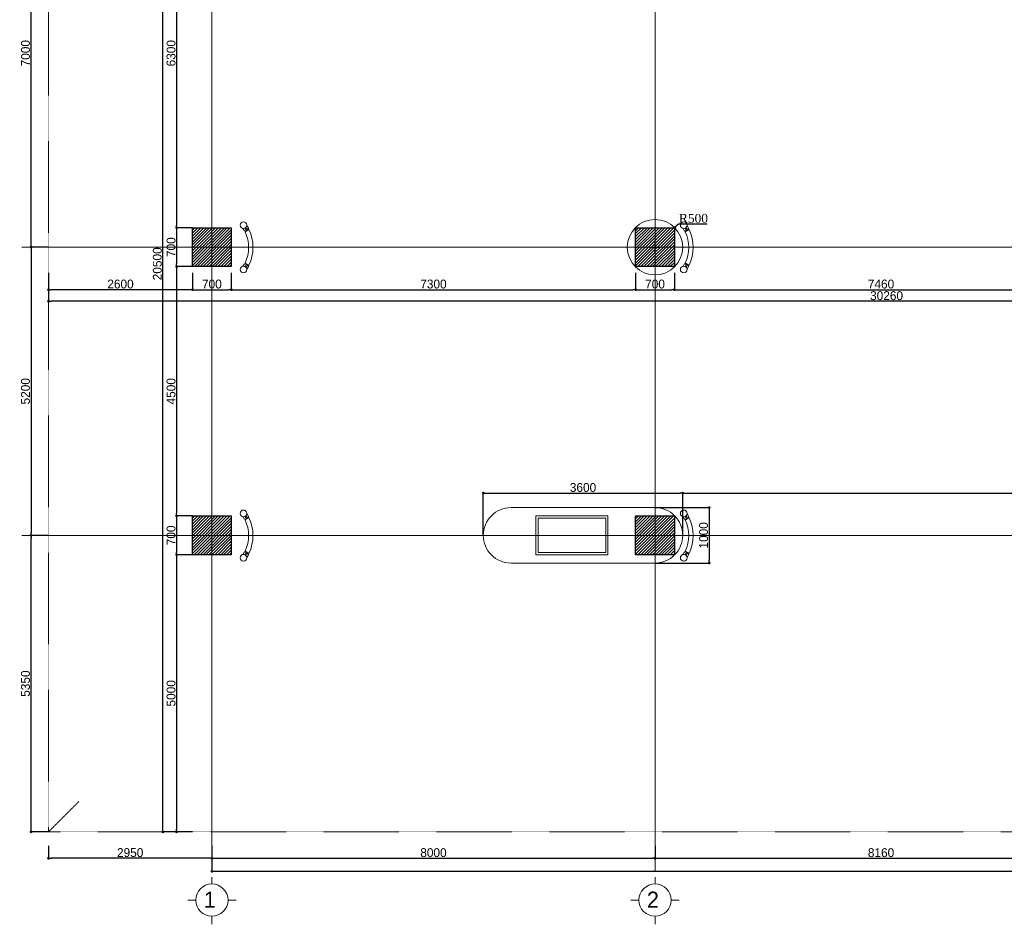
# Model space of a CAD drawing. Header units: feet. Extents: x 1537802 to 2072561, y 4461723 to 4732600.
# Tile 42 of 113: x 1836307 to 1854083, y 4618962 to 4635284. Entities that reach past the tile are written whole.
import ezdxf

# ---------------------------------------------------------------- set-up
doc = ezdxf.new("R2010")
doc.units = ezdxf.units.FT
doc.header["$MEASUREMENT"] = 0
doc.header["$PDMODE"] = 98
doc.header["$PDSIZE"] = 0.3
doc.linetypes.add('CENTER2', pattern=[1.125, 0.75, -0.125, 0.125, -0.125])
doc.linetypes.add('HIDDEN-2-1', pattern=[3, 2, -1])
doc.layers.add('CARCEREBI', color=7, linetype='Continuous')
doc.layers.add('ZOMEBI', color=20, linetype='Continuous')
doc.layers.add('vid vne razreza', color=7, linetype='Continuous', lineweight=9)
doc.dimstyles.new('ZO M100 Ark', dxfattribs={"dimscale": 8, "dimtxt": 8, "dimasz": 3, "dimexe": 0.5, "dimexo": 0, "dimgap": 2, "dimtad": 1, "dimtoh": 1, "dimdec": 0, "dimlfac": 10, "dimzin": 9, "dimtxsty": 'Standard', "dimblk": 'OBLIQUE', "dimcen": 2.5085, "dimdle": 0.5, "dimclrd": 20, "dimclre": 20, "dimclrt": 20, "dimadec": 0, "dimazin": 0, "dimtfac": 1, "dimtdec": 0, "dimtofl": 0, "dimtmove": 0, "dimatfit": 3, "dimfxl": 1, "dimarcsym": 0})

# ---------------------------------------------------------------- blocks, each defined once
blk = doc.blocks.new('_Dot')
at = {"color": 0, "linetype": 'ByBlock', "lineweight": -2}
blk.add_line((-0.5, 0), (-1, 0), dxfattribs=at)
at = {"color": 0, "linetype": 'ByBlock', "lineweight": 40, "const_width": 0.5}
blk.add_lwpolyline([(-0.25, 0, 1), (0.25, 0, 1)], format="xyb", close=True, dxfattribs=at)
blk = doc.blocks.new('*D5794')
at = {"layer": 'Defpoints', "color": 0, "lineweight": 30, "transparency": 16777216}
for p in [(1839427, 4637830), (1839141, 4631530), (1839427, 4631530)]:
    blk.add_point(p, dxfattribs=at)
at = {"layer": 'ZOMEBI', "color": 5, "lineweight": -2, "transparency": 16777216}
for p, q in [((1839427, 4637830), (1839121, 4637830)), ((1839141, 4637782), (1839141, 4631578)), ((1839427, 4631530), (1839121, 4631530))]:
    blk.add_line(p, q, dxfattribs=at)
at = {"layer": 'ZOMEBI', "color": 5, "lineweight": -2, "transparency": 16777216, "xscale": 48, "yscale": 48, "zscale": 48}
for p, rotation in [((1839141, 4637830), 90), ((1839141, 4631530), 270)]:
    blk.add_blockref('_Dot', p, dxfattribs=dict(at, rotation=rotation))
at = {"layer": 'ZOMEBI', "color": 5, "lineweight": 5, "transparency": 16777216, "insert": (1839040, 4634680), "char_height": 160, "attachment_point": 5, "rotation": 90}
blk.add_mtext('6300', dxfattribs=at)
blk = doc.blocks.new('*D5795')
at = {"layer": 'Defpoints', "color": 0, "lineweight": 30, "transparency": 16777216}
for p in [(1839427, 4630830), (1839141, 4626330), (1839427, 4626330)]:
    blk.add_point(p, dxfattribs=at)
at = {"layer": 'ZOMEBI', "color": 5, "lineweight": -2, "transparency": 16777216}
for p, q in [((1839427, 4630830), (1839121, 4630830)), ((1839141, 4630782), (1839141, 4626378)), ((1839427, 4626330), (1839121, 4626330))]:
    blk.add_line(p, q, dxfattribs=at)
at = {"layer": 'ZOMEBI', "color": 5, "lineweight": -2, "transparency": 16777216, "xscale": 48, "yscale": 48, "zscale": 48}
for p, rotation in [((1839141, 4630830), 90), ((1839141, 4626330), 270)]:
    blk.add_blockref('_Dot', p, dxfattribs=dict(at, rotation=rotation))
at = {"layer": 'ZOMEBI', "color": 5, "lineweight": 5, "transparency": 16777216, "insert": (1839040, 4628580), "char_height": 160, "attachment_point": 5, "rotation": 90}
blk.add_mtext('4500', dxfattribs=at)
blk = doc.blocks.new('*D5796')
at = {"layer": 'Defpoints', "color": 0, "lineweight": 30, "transparency": 16777216}
for p in [(1839427, 4626330), (1839141, 4625630), (1839427, 4625630)]:
    blk.add_point(p, dxfattribs=at)
at = {"layer": 'ZOMEBI', "color": 5, "lineweight": -2, "transparency": 16777216}
for p, q in [((1839427, 4626330), (1839121, 4626330)), ((1839141, 4626282), (1839141, 4625678)), ((1839427, 4625630), (1839121, 4625630))]:
    blk.add_line(p, q, dxfattribs=at)
at = {"layer": 'ZOMEBI', "color": 5, "lineweight": -2, "transparency": 16777216, "xscale": 48, "yscale": 48, "zscale": 48}
for p, rotation in [((1839141, 4626330), 90), ((1839141, 4625630), 270)]:
    blk.add_blockref('_Dot', p, dxfattribs=dict(at, rotation=rotation))
at = {"layer": 'ZOMEBI', "color": 5, "lineweight": 5, "transparency": 16777216, "insert": (1839040, 4625980), "char_height": 160, "attachment_point": 5, "rotation": 90}
blk.add_mtext('700', dxfattribs=at)
blk = doc.blocks.new('*D5797')
at = {"layer": 'Defpoints', "color": 0, "lineweight": 30, "transparency": 16777216}
for p in [(1839427, 4625630), (1839141, 4620630), (1839427, 4620630)]:
    blk.add_point(p, dxfattribs=at)
at = {"layer": 'ZOMEBI', "color": 5, "lineweight": -2, "transparency": 16777216}
for p, q in [((1839427, 4625630), (1839121, 4625630)), ((1839141, 4625582), (1839141, 4620678)), ((1839427, 4620630), (1839121, 4620630))]:
    blk.add_line(p, q, dxfattribs=at)
at = {"layer": 'ZOMEBI', "color": 5, "lineweight": -2, "transparency": 16777216, "xscale": 48, "yscale": 48, "zscale": 48}
for p, rotation in [((1839141, 4625630), 90), ((1839141, 4620630), 270)]:
    blk.add_blockref('_Dot', p, dxfattribs=dict(at, rotation=rotation))
at = {"layer": 'ZOMEBI', "color": 5, "lineweight": 5, "transparency": 16777216, "insert": (1839040, 4623130), "char_height": 160, "attachment_point": 5, "rotation": 90}
blk.add_mtext('5000', dxfattribs=at)
blk = doc.blocks.new('*D5799')
at = {"layer": 'Defpoints', "color": 0, "lineweight": 30, "transparency": 16777216}
for p in [(1838893, 4641130), (1839274, 4641130), (1839274, 4620630)]:
    blk.add_point(p, dxfattribs=at)
at = {"layer": 'ZOMEBI', "color": 5, "lineweight": -2, "transparency": 16777216}
for p, q in [((1839274, 4641130), (1838873, 4641130)), ((1838893, 4620678), (1838893, 4641082)), ((1839274, 4620630), (1838873, 4620630))]:
    blk.add_line(p, q, dxfattribs=at)
at = {"layer": 'ZOMEBI', "color": 5, "lineweight": -2, "transparency": 16777216, "xscale": 48, "yscale": 48, "zscale": 48}
for p, rotation in [((1838893, 4641130), 90), ((1838893, 4620630), 270)]:
    blk.add_blockref('_Dot', p, dxfattribs=dict(at, rotation=rotation))
at = {"layer": 'ZOMEBI', "color": 5, "lineweight": 5, "transparency": 16777216, "insert": (1838792, 4630880), "char_height": 160, "attachment_point": 5, "rotation": 90}
blk.add_mtext('20500', dxfattribs=at)
blk = doc.blocks.new('*D5800')
at = {"layer": 'Defpoints', "color": 0, "lineweight": 30, "transparency": 16777216}
for p in [(1848133, 4631531), (1847777, 4631180)]:
    blk.add_point(p, dxfattribs=at)
at = {"layer": 'ZOMEBI', "color": 5, "lineweight": -2, "transparency": 16777216}
for p, q in [((1848202, 4631598), (1848167, 4631564)), ((1848721, 4631598), (1848202, 4631598)), ((1847777, 4631079), (1847777, 4631280)), ((1847677, 4631180), (1847877, 4631180))]:
    blk.add_line(p, q, dxfattribs=at)
at = {"layer": 'ZOMEBI', "color": 5, "lineweight": -2, "transparency": 16777216, "xscale": 48, "yscale": 48, "zscale": 48, "rotation": 224.5671831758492}
blk.add_blockref('_Dot', (1848133, 4631531), dxfattribs=at)
at = {"layer": 'ZOMEBI', "color": 5, "lineweight": 5, "transparency": 16777216, "insert": (1848471, 4631699), "char_height": 160, "attachment_point": 5}
blk.add_mtext('{\\fTimes New Roman|b0|i0|c0|p18;R500}', dxfattribs=at)
blk = doc.blocks.new('*D5801')
at = {"layer": 'Defpoints', "color": 0, "lineweight": 30, "transparency": 16777216}
for p in [(1839427, 4631530), (1839141, 4630830), (1839427, 4630830)]:
    blk.add_point(p, dxfattribs=at)
at = {"layer": 'ZOMEBI', "color": 5, "lineweight": -2, "transparency": 16777216}
for p, q in [((1839427, 4631530), (1839121, 4631530)), ((1839141, 4631482), (1839141, 4630878)), ((1839427, 4630830), (1839121, 4630830))]:
    blk.add_line(p, q, dxfattribs=at)
at = {"layer": 'ZOMEBI', "color": 5, "lineweight": -2, "transparency": 16777216, "xscale": 48, "yscale": 48, "zscale": 48}
for p, rotation in [((1839141, 4631530), 90), ((1839141, 4630830), 270)]:
    blk.add_blockref('_Dot', p, dxfattribs=dict(at, rotation=rotation))
at = {"layer": 'ZOMEBI', "color": 5, "lineweight": 5, "transparency": 16777216, "insert": (1839040, 4631180), "char_height": 160, "attachment_point": 5, "rotation": 90}
blk.add_mtext('700', dxfattribs=at)
blk = doc.blocks.new('*D5811')
at = {"layer": 'Defpoints', "color": 0, "lineweight": 30, "transparency": 16777216}
for p in [(1839427, 4630718), (1840127, 4630718), (1840127, 4630413)]:
    blk.add_point(p, dxfattribs=at)
at = {"layer": 'ZOMEBI', "color": 5, "lineweight": -2, "transparency": 16777216}
for p, q in [((1839427, 4630718), (1839427, 4630393)), ((1840127, 4630718), (1840127, 4630393)), ((1839475, 4630413), (1840079, 4630413))]:
    blk.add_line(p, q, dxfattribs=at)
at = {"layer": 'ZOMEBI', "color": 5, "lineweight": -2, "transparency": 16777216, "xscale": 48, "yscale": 48, "zscale": 48, "rotation": 180}
blk.add_blockref('_Dot', (1839427, 4630413), dxfattribs=at)
at = {"layer": 'ZOMEBI', "color": 5, "lineweight": -2, "transparency": 16777216, "xscale": 48, "yscale": 48, "zscale": 48}
blk.add_blockref('_Dot', (1840127, 4630413), dxfattribs=at)
at = {"layer": 'ZOMEBI', "color": 5, "lineweight": 5, "transparency": 16777216, "insert": (1839777, 4630514), "char_height": 160, "attachment_point": 5}
blk.add_mtext('700', dxfattribs=at)
blk = doc.blocks.new('*D5812')
at = {"layer": 'Defpoints', "color": 0, "lineweight": 30, "transparency": 16777216}
for p in [(1840127, 4630718), (1847427, 4630718), (1847427, 4630413)]:
    blk.add_point(p, dxfattribs=at)
at = {"layer": 'ZOMEBI', "color": 5, "lineweight": -2, "transparency": 16777216}
for p, q in [((1840127, 4630718), (1840127, 4630393)), ((1847427, 4630718), (1847427, 4630393)), ((1840175, 4630413), (1847379, 4630413))]:
    blk.add_line(p, q, dxfattribs=at)
at = {"layer": 'ZOMEBI', "color": 5, "lineweight": -2, "transparency": 16777216, "xscale": 48, "yscale": 48, "zscale": 48, "rotation": 180}
blk.add_blockref('_Dot', (1840127, 4630413), dxfattribs=at)
at = {"layer": 'ZOMEBI', "color": 5, "lineweight": -2, "transparency": 16777216, "xscale": 48, "yscale": 48, "zscale": 48}
blk.add_blockref('_Dot', (1847427, 4630413), dxfattribs=at)
at = {"layer": 'ZOMEBI', "color": 5, "lineweight": 5, "transparency": 16777216, "insert": (1843777, 4630514), "char_height": 160, "attachment_point": 5}
blk.add_mtext('7300', dxfattribs=at)
blk = doc.blocks.new('*D5813')
at = {"layer": 'Defpoints', "color": 0, "lineweight": 30, "transparency": 16777216}
for p in [(1847427, 4630718), (1848127, 4630718), (1848127, 4630413)]:
    blk.add_point(p, dxfattribs=at)
at = {"layer": 'ZOMEBI', "color": 5, "lineweight": -2, "transparency": 16777216}
for p, q in [((1847427, 4630718), (1847427, 4630393)), ((1848127, 4630718), (1848127, 4630393)), ((1847475, 4630413), (1848079, 4630413))]:
    blk.add_line(p, q, dxfattribs=at)
at = {"layer": 'ZOMEBI', "color": 5, "lineweight": -2, "transparency": 16777216, "xscale": 48, "yscale": 48, "zscale": 48, "rotation": 180}
blk.add_blockref('_Dot', (1847427, 4630413), dxfattribs=at)
at = {"layer": 'ZOMEBI', "color": 5, "lineweight": -2, "transparency": 16777216, "xscale": 48, "yscale": 48, "zscale": 48}
blk.add_blockref('_Dot', (1848127, 4630413), dxfattribs=at)
at = {"layer": 'ZOMEBI', "color": 5, "lineweight": 5, "transparency": 16777216, "insert": (1847777, 4630514), "char_height": 160, "attachment_point": 5}
blk.add_mtext('700', dxfattribs=at)
blk = doc.blocks.new('*D5814')
at = {"layer": 'Defpoints', "color": 0, "lineweight": 30, "transparency": 16777216}
for p in [(1848127, 4630718), (1855587, 4630718), (1855587, 4630413)]:
    blk.add_point(p, dxfattribs=at)
at = {"layer": 'ZOMEBI', "color": 5, "lineweight": -2, "transparency": 16777216}
for p, q in [((1848127, 4630718), (1848127, 4630393)), ((1855587, 4630718), (1855587, 4630393)), ((1848175, 4630413), (1855539, 4630413))]:
    blk.add_line(p, q, dxfattribs=at)
at = {"layer": 'ZOMEBI', "color": 5, "lineweight": -2, "transparency": 16777216, "xscale": 48, "yscale": 48, "zscale": 48, "rotation": 180}
blk.add_blockref('_Dot', (1848127, 4630413), dxfattribs=at)
at = {"layer": 'ZOMEBI', "color": 5, "lineweight": -2, "transparency": 16777216, "xscale": 48, "yscale": 48, "zscale": 48}
blk.add_blockref('_Dot', (1855587, 4630413), dxfattribs=at)
at = {"layer": 'ZOMEBI', "color": 5, "lineweight": 5, "transparency": 16777216, "insert": (1851857, 4630514), "char_height": 160, "attachment_point": 5}
blk.add_mtext('7460', dxfattribs=at)
blk = doc.blocks.new('*D5819')
at = {"layer": 'Defpoints', "color": 0, "lineweight": 30, "transparency": 16777216}
for p in [(1836827, 4630718), (1839427, 4630718), (1836827, 4630413)]:
    blk.add_point(p, dxfattribs=at)
at = {"layer": 'ZOMEBI', "color": 5, "lineweight": -2, "transparency": 16777216}
for p, q in [((1836827, 4630718), (1836827, 4630393)), ((1839427, 4630718), (1839427, 4630393)), ((1839379, 4630413), (1836875, 4630413))]:
    blk.add_line(p, q, dxfattribs=at)
at = {"layer": 'ZOMEBI', "color": 5, "lineweight": -2, "transparency": 16777216, "xscale": 48, "yscale": 48, "zscale": 48, "rotation": 180}
blk.add_blockref('_Dot', (1836827, 4630413), dxfattribs=at)
at = {"layer": 'ZOMEBI', "color": 5, "lineweight": -2, "transparency": 16777216, "xscale": 48, "yscale": 48, "zscale": 48}
blk.add_blockref('_Dot', (1839427, 4630413), dxfattribs=at)
at = {"layer": 'ZOMEBI', "color": 5, "lineweight": 5, "transparency": 16777216, "insert": (1838127, 4630514), "char_height": 160, "attachment_point": 5}
blk.add_mtext('2600', dxfattribs=at)
blk = doc.blocks.new('*D5820')
at = {"layer": 'Defpoints', "color": 0, "lineweight": 30, "transparency": 16777216}
for p in [(1836827, 4630508), (1867087, 4630552), (1836827, 4630203)]:
    blk.add_point(p, dxfattribs=at)
at = {"layer": 'ZOMEBI', "color": 5, "lineweight": -2, "transparency": 16777216}
for p, q in [((1836827, 4630508), (1836827, 4630183)), ((1867087, 4630552), (1867087, 4630183)), ((1867039, 4630203), (1836875, 4630203))]:
    blk.add_line(p, q, dxfattribs=at)
at = {"layer": 'ZOMEBI', "color": 5, "lineweight": -2, "transparency": 16777216, "xscale": 48, "yscale": 48, "zscale": 48, "rotation": 180}
blk.add_blockref('_Dot', (1836827, 4630203), dxfattribs=at)
at = {"layer": 'ZOMEBI', "color": 5, "lineweight": -2, "transparency": 16777216, "xscale": 48, "yscale": 48, "zscale": 48}
blk.add_blockref('_Dot', (1867087, 4630203), dxfattribs=at)
at = {"layer": 'ZOMEBI', "color": 5, "lineweight": 5, "transparency": 16777216, "insert": (1851957, 4630304), "char_height": 160, "attachment_point": 5}
blk.add_mtext('30260', dxfattribs=at)
blk = doc.blocks.new('*D5821')
at = {"layer": 'Defpoints', "color": 0, "lineweight": 30, "transparency": 16777216}
for p in [(1848277, 4626742), (1844677, 4625980), (1848277, 4625980)]:
    blk.add_point(p, dxfattribs=at)
at = {"layer": 'ZOMEBI', "color": 5, "lineweight": -2, "transparency": 16777216}
for p, q in [((1844677, 4625980), (1844677, 4626762)), ((1844725, 4626742), (1848229, 4626742)), ((1848277, 4625980), (1848277, 4626762))]:
    blk.add_line(p, q, dxfattribs=at)
at = {"layer": 'ZOMEBI', "color": 5, "lineweight": -2, "transparency": 16777216, "xscale": 48, "yscale": 48, "zscale": 48, "rotation": 180}
blk.add_blockref('_Dot', (1844677, 4626742), dxfattribs=at)
at = {"layer": 'ZOMEBI', "color": 5, "lineweight": -2, "transparency": 16777216, "xscale": 48, "yscale": 48, "zscale": 48}
blk.add_blockref('_Dot', (1848277, 4626742), dxfattribs=at)
at = {"layer": 'ZOMEBI', "color": 5, "lineweight": 5, "transparency": 16777216, "insert": (1846477, 4626843), "char_height": 160, "attachment_point": 5}
blk.add_mtext('3600', dxfattribs=at)
blk = doc.blocks.new('*D5822')
at = {"layer": 'Defpoints', "color": 0, "lineweight": 30, "transparency": 16777216}
for p in [(1860837, 4626742), (1848277, 4625980), (1860837, 4625980)]:
    blk.add_point(p, dxfattribs=at)
at = {"layer": 'ZOMEBI', "color": 5, "lineweight": -2, "transparency": 16777216}
for p, q in [((1848277, 4625980), (1848277, 4626762)), ((1848325, 4626742), (1860789, 4626742)), ((1860837, 4625980), (1860837, 4626762))]:
    blk.add_line(p, q, dxfattribs=at)
at = {"layer": 'ZOMEBI', "color": 5, "lineweight": -2, "transparency": 16777216, "xscale": 48, "yscale": 48, "zscale": 48, "rotation": 180}
blk.add_blockref('_Dot', (1848277, 4626742), dxfattribs=at)
at = {"layer": 'ZOMEBI', "color": 5, "lineweight": -2, "transparency": 16777216, "xscale": 48, "yscale": 48, "zscale": 48}
blk.add_blockref('_Dot', (1860837, 4626742), dxfattribs=at)
at = {"layer": 'ZOMEBI', "color": 5, "lineweight": 5, "transparency": 16777216, "insert": (1854557, 4626843), "char_height": 160, "attachment_point": 5}
blk.add_mtext('12560', dxfattribs=at)
blk = doc.blocks.new('*D5825')
at = {"layer": 'Defpoints', "color": 0, "lineweight": 30, "transparency": 16777216}
for p in [(1847777, 4626480), (1847777, 4625480), (1848755, 4625480)]:
    blk.add_point(p, dxfattribs=at)
at = {"layer": 'ZOMEBI', "color": 5, "lineweight": -2, "transparency": 16777216}
for p, q in [((1847777, 4626480), (1848775, 4626480)), ((1848755, 4626432), (1848755, 4625528)), ((1847777, 4625480), (1848775, 4625480))]:
    blk.add_line(p, q, dxfattribs=at)
at = {"layer": 'ZOMEBI', "color": 5, "lineweight": -2, "transparency": 16777216, "xscale": 48, "yscale": 48, "zscale": 48}
for p, rotation in [((1848755, 4626480), 90), ((1848755, 4625480), 270)]:
    blk.add_blockref('_Dot', p, dxfattribs=dict(at, rotation=rotation))
at = {"layer": 'ZOMEBI', "color": 5, "lineweight": 5, "transparency": 16777216, "insert": (1848654, 4625980), "char_height": 160, "attachment_point": 5, "rotation": 90}
blk.add_mtext('1000', dxfattribs=at)
blk = doc.blocks.new('*D5829')
at = {"layer": 'Defpoints', "color": 0, "lineweight": 30, "transparency": 16777216}
for p in [(1839777, 4620378), (1847777, 4620378), (1847777, 4620153)]:
    blk.add_point(p, dxfattribs=at)
at = {"layer": 'ZOMEBI', "color": 5, "lineweight": -2, "transparency": 16777216}
for p, q in [((1839777, 4620378), (1839777, 4620133)), ((1847777, 4620378), (1847777, 4620133)), ((1839825, 4620153), (1847729, 4620153))]:
    blk.add_line(p, q, dxfattribs=at)
at = {"layer": 'ZOMEBI', "color": 5, "lineweight": -2, "transparency": 16777216, "xscale": 48, "yscale": 48, "zscale": 48, "rotation": 180}
blk.add_blockref('_Dot', (1839777, 4620153), dxfattribs=at)
at = {"layer": 'ZOMEBI', "color": 5, "lineweight": -2, "transparency": 16777216, "xscale": 48, "yscale": 48, "zscale": 48}
blk.add_blockref('_Dot', (1847777, 4620153), dxfattribs=at)
at = {"layer": 'ZOMEBI', "color": 5, "lineweight": 5, "transparency": 16777216, "insert": (1843777, 4620254), "char_height": 160, "attachment_point": 5}
blk.add_mtext('8000', dxfattribs=at)
blk = doc.blocks.new('*D5830')
at = {"layer": 'Defpoints', "color": 0, "lineweight": 30, "transparency": 16777216}
for p in [(1847777, 4620378), (1855937, 4620378), (1855937, 4620153)]:
    blk.add_point(p, dxfattribs=at)
at = {"layer": 'ZOMEBI', "color": 5, "lineweight": -2, "transparency": 16777216}
for p, q in [((1847777, 4620378), (1847777, 4620133)), ((1855937, 4620378), (1855937, 4620133)), ((1847825, 4620153), (1855889, 4620153))]:
    blk.add_line(p, q, dxfattribs=at)
at = {"layer": 'ZOMEBI', "color": 5, "lineweight": -2, "transparency": 16777216, "xscale": 48, "yscale": 48, "zscale": 48, "rotation": 180}
blk.add_blockref('_Dot', (1847777, 4620153), dxfattribs=at)
at = {"layer": 'ZOMEBI', "color": 5, "lineweight": -2, "transparency": 16777216, "xscale": 48, "yscale": 48, "zscale": 48}
blk.add_blockref('_Dot', (1855937, 4620153), dxfattribs=at)
at = {"layer": 'ZOMEBI', "color": 5, "lineweight": 5, "transparency": 16777216, "insert": (1851857, 4620254), "char_height": 160, "attachment_point": 5}
blk.add_mtext('8160', dxfattribs=at)
blk = doc.blocks.new('*D5837')
at = {"layer": 'Defpoints', "color": 0, "lineweight": 30, "transparency": 16777216}
for p in [(1839777, 4620378), (1885444, 4620378), (1885444, 4619918)]:
    blk.add_point(p, dxfattribs=at)
at = {"layer": 'ZOMEBI', "color": 5, "lineweight": -2, "transparency": 16777216}
for p, q in [((1839777, 4620378), (1839777, 4619898)), ((1885444, 4620378), (1885444, 4619898)), ((1839825, 4619918), (1885396, 4619918))]:
    blk.add_line(p, q, dxfattribs=at)
at = {"layer": 'ZOMEBI', "color": 5, "lineweight": -2, "transparency": 16777216, "xscale": 48, "yscale": 48, "zscale": 48, "rotation": 180}
blk.add_blockref('_Dot', (1839777, 4619918), dxfattribs=at)
at = {"layer": 'ZOMEBI', "color": 5, "lineweight": -2, "transparency": 16777216, "xscale": 48, "yscale": 48, "zscale": 48}
blk.add_blockref('_Dot', (1885444, 4619918), dxfattribs=at)
at = {"layer": 'ZOMEBI', "color": 5, "lineweight": 5, "transparency": 16777216, "insert": (1862610, 4620020), "char_height": 160, "attachment_point": 5}
blk.add_mtext('45667', dxfattribs=at)
blk = doc.blocks.new('*D5838')
at = {"layer": 'Defpoints', "color": 0, "lineweight": 30, "transparency": 16777216}
for p in [(1836827, 4620378), (1839777, 4620378), (1836827, 4620153)]:
    blk.add_point(p, dxfattribs=at)
at = {"layer": 'ZOMEBI', "color": 5, "lineweight": -2, "transparency": 16777216}
for p, q in [((1836827, 4620378), (1836827, 4620133)), ((1839777, 4620378), (1839777, 4620133)), ((1839729, 4620153), (1836875, 4620153))]:
    blk.add_line(p, q, dxfattribs=at)
at = {"layer": 'ZOMEBI', "color": 5, "lineweight": -2, "transparency": 16777216, "xscale": 48, "yscale": 48, "zscale": 48, "rotation": 180}
blk.add_blockref('_Dot', (1836827, 4620153), dxfattribs=at)
at = {"layer": 'ZOMEBI', "color": 5, "lineweight": -2, "transparency": 16777216, "xscale": 48, "yscale": 48, "zscale": 48}
blk.add_blockref('_Dot', (1839777, 4620153), dxfattribs=at)
at = {"layer": 'ZOMEBI', "color": 5, "lineweight": 5, "transparency": 16777216, "insert": (1838302, 4620255), "char_height": 160, "attachment_point": 5}
blk.add_mtext('2950', dxfattribs=at)
blk = doc.blocks.new('*D5839')
at = {"layer": 'Defpoints', "color": 0, "lineweight": 30, "transparency": 16777216}
for p in [(1836513, 4625980), (1836827, 4625980), (1836827, 4620630)]:
    blk.add_point(p, dxfattribs=at)
at = {"layer": 'ZOMEBI', "color": 5, "lineweight": -2, "transparency": 16777216}
for p, q in [((1836827, 4625980), (1836493, 4625980)), ((1836513, 4620678), (1836513, 4625932)), ((1836827, 4620630), (1836493, 4620630))]:
    blk.add_line(p, q, dxfattribs=at)
at = {"layer": 'ZOMEBI', "color": 5, "lineweight": -2, "transparency": 16777216, "xscale": 48, "yscale": 48, "zscale": 48}
for p, rotation in [((1836513, 4625980), 90), ((1836513, 4620630), 270)]:
    blk.add_blockref('_Dot', p, dxfattribs=dict(at, rotation=rotation))
at = {"layer": 'ZOMEBI', "color": 5, "lineweight": 5, "transparency": 16777216, "insert": (1836412, 4623305), "char_height": 160, "attachment_point": 5, "rotation": 90}
blk.add_mtext('5350', dxfattribs=at)
blk = doc.blocks.new('*D5840')
at = {"layer": 'Defpoints', "color": 0, "lineweight": 30, "transparency": 16777216}
for p in [(1836827, 4631180), (1836513, 4625980), (1836827, 4625980)]:
    blk.add_point(p, dxfattribs=at)
at = {"layer": 'ZOMEBI', "color": 5, "lineweight": -2, "transparency": 16777216}
for p, q in [((1836827, 4631180), (1836493, 4631180)), ((1836513, 4631132), (1836513, 4626028)), ((1836827, 4625980), (1836493, 4625980))]:
    blk.add_line(p, q, dxfattribs=at)
at = {"layer": 'ZOMEBI', "color": 5, "lineweight": -2, "transparency": 16777216, "xscale": 48, "yscale": 48, "zscale": 48}
for p, rotation in [((1836513, 4631180), 90), ((1836513, 4625980), 270)]:
    blk.add_blockref('_Dot', p, dxfattribs=dict(at, rotation=rotation))
at = {"layer": 'ZOMEBI', "color": 5, "lineweight": 5, "transparency": 16777216, "insert": (1836412, 4628580), "char_height": 160, "attachment_point": 5, "rotation": 90}
blk.add_mtext('5200', dxfattribs=at)
blk = doc.blocks.new('*D5841')
at = {"layer": 'Defpoints', "color": 0, "lineweight": 30, "transparency": 16777216}
for p in [(1836513, 4638180), (1836827, 4638180), (1836827, 4631180)]:
    blk.add_point(p, dxfattribs=at)
at = {"layer": 'ZOMEBI', "color": 5, "lineweight": -2, "transparency": 16777216}
for p, q in [((1836827, 4638180), (1836493, 4638180)), ((1836513, 4631228), (1836513, 4638132)), ((1836827, 4631180), (1836493, 4631180))]:
    blk.add_line(p, q, dxfattribs=at)
at = {"layer": 'ZOMEBI', "color": 5, "lineweight": -2, "transparency": 16777216, "xscale": 48, "yscale": 48, "zscale": 48}
for p, rotation in [((1836513, 4638180), 90), ((1836513, 4631180), 270)]:
    blk.add_blockref('_Dot', p, dxfattribs=dict(at, rotation=rotation))
at = {"layer": 'ZOMEBI', "color": 5, "lineweight": 5, "transparency": 16777216, "insert": (1836412, 4634680), "char_height": 160, "attachment_point": 5, "rotation": 90}
blk.add_mtext('7000', dxfattribs=at)
blk = doc.blocks.new('GERZI')
at = {"layer": 'CARCEREBI', "color": 5, "lineweight": 5}
for points in [[(0, 5.8), (0, 3.55)], [(0, 2.85), (0, 2)], [(-2, 0), (-3, 0)], [(2, 0), (3, 0)], [(0, -2), (0, -3)]]:
    blk.add_lwpolyline(points, dxfattribs=at)
blk.add_circle((0, 0), 2, dxfattribs=at)

msp = doc.modelspace()

# ---------------------------------------------------------------- hatches: boundary and pattern name
at = {"layer": 'vid vne razreza', "lineweight": 9, "ltscale": 0.5}
h = msp.add_hatch(dxfattribs=at)
h.set_pattern_fill('ANSI31', color=256, scale=300)
h.set_pattern_definition([(45, (1881024.198, 4584994.576), (-26.516504, 26.516504), [])])
h.paths.add_polyline_path([(1840126.9, 4637829.8), (1839426.9, 4637829.8), (1839426.9, 4638529.8), (1840126.9, 4638529.8)])
h.paths.add_polyline_path([(1840126.9, 4625629.8), (1839426.9, 4625629.8), (1839426.9, 4626329.8), (1840126.9, 4626329.8)])
h.paths.add_polyline_path([(1840126.9, 4630829.8), (1839426.9, 4630829.8), (1839426.9, 4631529.8), (1840126.9, 4631529.8)])
h.paths.add_polyline_path([(1856286.9, 4630829.8), (1855586.9, 4630829.8), (1855586.9, 4631529.8), (1856286.9, 4631529.8)])
h.paths.add_polyline_path([(1848126.9, 4630829.8), (1847426.9, 4630829.8), (1847426.9, 4631529.8), (1848126.9, 4631529.8)])
h.paths.add_polyline_path([(1848126.9, 4625629.8), (1847426.9, 4625629.8), (1847426.9, 4626329.8), (1848126.9, 4626329.8)])
h.paths.add_polyline_path([(1856286.9, 4625629.8), (1855586.9, 4625629.8), (1855586.9, 4626329.8), (1856286.9, 4626329.8)])
h.paths.add_polyline_path([(1864286.9, 4625629.8), (1863586.9, 4625629.8), (1863586.9, 4626329.8), (1864286.9, 4626329.8)])
h.paths.add_polyline_path([(1864286.9, 4630829.8), (1863586.9, 4630829.8), (1863586.9, 4631529.8), (1864286.9, 4631529.8)])
h.paths.add_polyline_path([(1864286.9, 4637829.8), (1863586.9, 4637829.8), (1863586.9, 4638529.8), (1864286.9, 4638529.8)])

# ---------------------------------------------------------------- linework, layer by layer
at = {"color": 204, "linetype": 'CENTER2', "lineweight": 9, "ltscale": 10, "elevation": -26089.3}
for points in [[(1839776.9, 4652541.2), (1839776.9, 4620378.4)], [(1847776.9, 4652541.2), (1847776.9, 4620378.4)], [(1836345.8, 4631179.8), (1886108, 4631179.8)], [(1836345.8, 4625979.8), (1886108, 4625979.8)]]:
    msp.add_lwpolyline(points, dxfattribs=at)
at = {"color": 1, "linetype": 'HIDDEN-2-1', "lineweight": 9, "ltscale": 2, "elevation": -26089.3}
msp.add_lwpolyline([(1867086.9, 4641129.8), (1836826.9, 4641129.8), (1836826.9, 4620629.8), (1867086.9, 4620629.8)], close=True, dxfattribs=at)
at = {"lineweight": 9, "ltscale": 0.5, "elevation": -26089.3}
for points in [[(1840409.3, 4631572.8), (1840437.6, 4631523.2), (1840430.4, 4631496.3), (1840386.5, 4631471.3), (1840359, 4631478.7), (1840337, 4631517.9)], [(1848354.8, 4631572.8), (1848383.1, 4631523.2), (1848375.9, 4631496.3), (1848332.1, 4631471.3), (1848304.6, 4631478.7), (1848282.5, 4631517.9)], [(1840409.3, 4630780.5), (1840437.6, 4630830.1), (1840430.4, 4630856.9), (1840386.5, 4630881.9), (1840359, 4630874.6), (1840337, 4630835.3)], [(1848354.8, 4630780.5), (1848383.1, 4630830.1), (1848375.9, 4630856.9), (1848332.1, 4630881.9), (1848304.6, 4630874.6), (1848282.5, 4630835.3)], [(1840409.3, 4626372.8), (1840437.6, 4626323.2), (1840430.4, 4626296.3), (1840386.5, 4626271.3), (1840359, 4626278.7), (1840337, 4626317.9)], [(1848354.8, 4626372.8), (1848383.1, 4626323.2), (1848375.9, 4626296.3), (1848332.1, 4626271.3), (1848304.6, 4626278.7), (1848282.5, 4626317.9)], [(1840409.3, 4625580.5), (1840437.6, 4625630.1), (1840430.4, 4625656.9), (1840386.5, 4625681.9), (1840359, 4625674.6), (1840337, 4625635.3)], [(1848354.8, 4625580.5), (1848383.1, 4625630.1), (1848375.9, 4625656.9), (1848332.1, 4625681.9), (1848304.6, 4625674.6), (1848282.5, 4625635.3)]]:
    msp.add_lwpolyline(points, dxfattribs=at)
at = {"lineweight": 30, "elevation": -26089.3}
for points in [[(1840126.9, 4630829.8), (1839426.9, 4630829.8), (1839426.9, 4631529.8), (1840126.9, 4631529.8)], [(1848126.9, 4630829.8), (1847426.9, 4630829.8), (1847426.9, 4631529.8), (1848126.9, 4631529.8)], [(1840126.9, 4625629.8), (1839426.9, 4625629.8), (1839426.9, 4626329.8), (1840126.9, 4626329.8)], [(1848126.9, 4625629.8), (1847426.9, 4625629.8), (1847426.9, 4626329.8), (1848126.9, 4626329.8)]]:
    msp.add_lwpolyline(points, close=True, dxfattribs=at)
at = {"lineweight": 9, "ltscale": 0.5, "elevation": -26089.3}
for points in [[(1840372.5, 4631475.1), (1840380, 4631461.9), (1840441.1, 4631496.7), (1840434, 4631509.7), (1840430.4, 4631496.3), (1840386.5, 4631471.3)], [(1848318.1, 4631475.1), (1848325.5, 4631461.9), (1848386.7, 4631496.7), (1848379.5, 4631509.7), (1848375.9, 4631496.3), (1848332.1, 4631471.3)], [(1840372.5, 4630878.2), (1840380, 4630891.4), (1840441.1, 4630856.6), (1840434, 4630843.5), (1840430.4, 4630856.9), (1840386.5, 4630881.9)], [(1848318.1, 4630878.2), (1848325.5, 4630891.4), (1848386.7, 4630856.6), (1848379.5, 4630843.5), (1848375.9, 4630856.9), (1848332.1, 4630881.9)], [(1840372.5, 4626275.1), (1840380, 4626261.9), (1840441.1, 4626296.7), (1840434, 4626309.7), (1840430.4, 4626296.3), (1840386.5, 4626271.3)], [(1848318.1, 4626275.1), (1848325.5, 4626261.9), (1848386.7, 4626296.7), (1848379.5, 4626309.7), (1848375.9, 4626296.3), (1848332.1, 4626271.3)], [(1840372.5, 4625678.2), (1840380, 4625691.4), (1840441.1, 4625656.6), (1840434, 4625643.5), (1840430.4, 4625656.9), (1840386.5, 4625681.9)], [(1848318.1, 4625678.2), (1848325.5, 4625691.4), (1848386.7, 4625656.6), (1848379.5, 4625643.5), (1848375.9, 4625656.9), (1848332.1, 4625681.9)]]:
    msp.add_lwpolyline(points, close=True, dxfattribs=at)
for points in [[(1840375.3, 4631459.2), (1840444.9, 4631498.8, -0.2302769), (1840444.9, 4630854.4), (1840375.3, 4630894.1, 0.2258982), (1840375.3, 4631459.2, 3.7186185)], [(1848320.8, 4631459.2), (1848390.4, 4631498.8, -0.2302769), (1848390.4, 4630854.4), (1848320.8, 4630894.1, 0.2258982), (1848320.8, 4631459.2, 3.7186185)], [(1840375.3, 4626259.2), (1840444.9, 4626298.8, -0.2302769), (1840444.9, 4625654.4), (1840375.3, 4625694.1, 0.2258982), (1840375.3, 4626259.2, 3.7186185)], [(1848320.8, 4626259.2), (1848390.4, 4626298.8, -0.2302769), (1848390.4, 4625654.4), (1848320.8, 4625694.1, 0.2258982), (1848320.8, 4626259.2, 3.7186185)]]:
    msp.add_lwpolyline(points, format="xyb", dxfattribs=at)
at = {"lineweight": 9, "elevation": -26089.3}
msp.add_lwpolyline([(1847776.9, 4625479.8), (1845176.9, 4625479.8, -0.4142136), (1844676.9, 4625979.8), (1844676.9, 4625979.8, -0.4142136), (1845176.9, 4626479.8), (1847776.9, 4626479.8, -0.4142136), (1848276.9, 4625979.8), (1848276.9, 4625979.8, -0.4142136)], format="xyb", close=True, dxfattribs=at)
for points in [[(1846926.9, 4626329.8), (1846926.9, 4625629.8), (1845626.9, 4625629.8), (1845626.9, 4626329.8)], [(1846888.6, 4626291.5), (1846888.6, 4625668.1), (1845665.2, 4625668.1), (1845665.2, 4626291.5)]]:
    msp.add_lwpolyline(points, close=True, dxfattribs=at)
at = {"color": 1, "linetype": 'HIDDEN-2-1', "lineweight": 9, "ltscale": 2, "elevation": -26089.3}
msp.add_lwpolyline([(1836826.9, 4620629.8), (1837376.5, 4621179.4)], dxfattribs=at)
at = {"lineweight": 9, "ltscale": 0.5}
for centre, radius in [((1840349.4, 4631576.6, -26089.3), 60), ((1848295, 4631576.6, -26089.3), 60), ((1840396.2, 4631508.3, -26089.3), 14.8), ((1848341.8, 4631508.3, -26089.3), 14.8), ((1840396.2, 4630845, -26089.3), 15.8), ((1848341.8, 4630845, -26089.3), 15.8), ((1840349.4, 4630776.6, -26089.3), 60), ((1848295, 4630776.6, -26089.3), 60), ((1840349.4, 4626376.6, -26089.3), 60), ((1848295, 4626376.6, -26089.3), 60), ((1840396.2, 4626308.3, -26089.3), 14.8), ((1848341.8, 4626308.3, -26089.3), 14.8), ((1840349.4, 4625576.6, -26089.3), 60), ((1840396.2, 4625645, -26089.3), 15.8), ((1848295, 4625576.6, -26089.3), 60), ((1848341.8, 4625645, -26089.3), 15.8)]:
    msp.add_circle(centre, radius, dxfattribs=at)
at = {"linetype": 'ByBlock', "lineweight": 9, "ltscale": 0.5}
msp.add_circle((1847776.9, 4631179.8, -26089.3), 500, dxfattribs=at)

# ---------------------------------------------------------------- block references
at = {"color": 3, "lineweight": 5, "xscale": -145.5667200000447, "yscale": 145.5667200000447, "zscale": 145.5667200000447}
for p in [(1839776.9, 4619398.9, -26089.3), (1847776.9, 4619398.9, -26089.3)]:
    msp.add_blockref('GERZI', p, dxfattribs=at)

# ---------------------------------------------------------------- texts
at = {"color": 5, "lineweight": 5, "char_height": 291.1, "width": 159.18, "attachment_point": 3}
for s, insert in [('1', (1839846.8, 4619551.7, -26089.3)), ('2', (1847846.8, 4619551.7, -26089.3))]:
    msp.add_mtext(s, dxfattribs=dict(at, insert=insert))

# ---------------------------------------------------------------- dimensions: what is measured, and where the dimension line sits
at = {"layer": 'ZOMEBI', "color": 3, "lineweight": 5}
for base, p1, p2, angle, picture, middle in [((1838892.9, 4641129.8, -26089.3), (1839273.9, 4620629.8, -26089.3), (1839273.9, 4641129.8, -26089.3), 270, '*D5799', (1838791.7, 4630879.8, -26089.3)), ((1836513.4, 4638179.8, -26089.3), (1836826.9, 4631179.8, -26089.3), (1836826.9, 4638179.8, -26089.3), 90, '*D5841', (1836412.2, 4634679.8, -26089.3)), ((1839140.9, 4631529.8, -26089.3), (1839426.9, 4637829.8, -26089.3), (1839426.9, 4631529.8, -26089.3), 90, '*D5794', (1839039.8, 4634679.8, -26089.3)), ((1839140.9, 4630829.8, -26089.3), (1839426.9, 4631529.8, -26089.3), (1839426.9, 4630829.8, -26089.3), 90, '*D5801', (1839039.7, 4631179.8, -26089.3)), ((1836513.4, 4625979.8, -26089.3), (1836826.9, 4631179.8, -26089.3), (1836826.9, 4625979.8, -26089.3), 270, '*D5840', (1836412.3, 4628579.8, -26089.3)), ((1836826.9, 4630413.2, -26089.3), (1839426.9, 4630717.9, -26089.3), (1836826.9, 4630717.9, -26089.3), 180, '*D5819', (1838126.9, 4630514.3, -26089.3)), ((1839140.9, 4626329.8, -26089.3), (1839426.9, 4630829.8, -26089.3), (1839426.9, 4626329.8, -26089.3), 90, '*D5795', (1839039.8, 4628579.8, -26089.3)), ((1836826.9, 4630202.8, -26089.3), (1867086.9, 4630552, -26089.3), (1836826.9, 4630507.5, -26089.3), 180, '*D5820', (1851956.9, 4630303.9, -26089.3)), ((1848755.4, 4625479.8, -26089.3), (1847776.9, 4626479.8, -26089.3), (1847776.9, 4625479.8, -26089.3), 90, '*D5825', (1848654.3, 4625979.8, -26089.3)), ((1839140.9, 4625629.8, -26089.3), (1839426.9, 4626329.8, -26089.3), (1839426.9, 4625629.8, -26089.3), 90, '*D5796', (1839039.7, 4625979.8, -26089.3)), ((1836513.4, 4625979.8, -26089.3), (1836826.9, 4620629.8, -26089.3), (1836826.9, 4625979.8, -26089.3), 90, '*D5839', (1836412.3, 4623304.8, -26089.3)), ((1839140.9, 4620629.8, -26089.3), (1839426.9, 4625629.8, -26089.3), (1839426.9, 4620629.8, -26089.3), 90, '*D5797', (1839039.8, 4623129.8, -26089.3)), ((1836826.9, 4620153.3, -26089.3), (1839776.9, 4620378.4, -26089.3), (1836826.9, 4620378.4, -26089.3), 180, '*D5838', (1838301.9, 4620254.5, -26089.3))]:
    dim = msp.add_linear_dim(base=base, p1=p1, p2=p2, angle=angle, dimstyle='ZO M100 Ark', override={"dimscale": 40, "dimtxt": 4, "dimasz": 1.2, "dimgap": 0.5, "dimlfac": 1, "dimblk1": 'Dot', "dimblk2": 'Dot', "dimsah": 1, "dimclrd": 5, "dimclre": 5, "dimclrt": 5, "dimfxl": 0.18, "dimarcsym": 1}, dxfattribs=at)
    dim.commit()
    dim.dimension.update_dxf_attribs({"geometry": picture, "text_midpoint": middle})
dim = msp.add_radius_dim(center=(1847776.9, 4631179.8, -26089.3), mpoint=(1848133.1, 4631530.7, -26089.3), text='{\\fTimes New Roman|b0|i0|c0|p18;<>}', dimstyle='ZO M100 Ark', override={"dimscale": 40, "dimtxt": 4, "dimasz": 1.2, "dimgap": 0.5, "dimlfac": 1, "dimblk1": 'Dot', "dimblk2": 'Dot', "dimsah": 1, "dimclrd": 5, "dimclre": 5, "dimclrt": 5, "dimfxl": 0.18, "dimarcsym": 1}, dxfattribs=at)
dim.commit()
dim.dimension.update_dxf_attribs({"geometry": '*D5800', "text_midpoint": (1848471.3, 4631699.4, -26089.3)})
for base, p1, p2, picture, middle in [((1840126.9, 4630413.2, -26089.3), (1839426.9, 4630717.9, -26089.3), (1840126.9, 4630717.9, -26089.3), '*D5811', (1839776.9, 4630514.4, -26089.3)), ((1847426.9, 4630413.2, -26089.3), (1840126.9, 4630717.9, -26089.3), (1847426.9, 4630717.9, -26089.3), '*D5812', (1843776.9, 4630514.4, -26089.3)), ((1848126.9, 4630413.2, -26089.3), (1847426.9, 4630717.9, -26089.3), (1848126.9, 4630717.9, -26089.3), '*D5813', (1847776.9, 4630514.4, -26089.3)), ((1855586.9, 4630413.2, -26089.3), (1848126.9, 4630717.9, -26089.3), (1855586.9, 4630717.9, -26089.3), '*D5814', (1851856.9, 4630514.4, -26089.3)), ((1848276.9, 4626742.2, -26089.3), (1844676.9, 4625979.8, -26089.3), (1848276.9, 4625979.8, -26089.3), '*D5821', (1846476.9, 4626843.3, -26089.3)), ((1860836.9, 4626742.2, -26089.3), (1848276.9, 4625979.8, -26089.3), (1860836.9, 4625979.8, -26089.3), '*D5822', (1854556.9, 4626843.3, -26089.3)), ((1847776.9, 4620153.3, -26089.3), (1839776.9, 4620378.4, -26089.3), (1847776.9, 4620378.4, -26089.3), '*D5829', (1843776.9, 4620254.4, -26089.3)), ((1885444, 4619918.5, -26089.3), (1839776.9, 4620378.4, -26089.3), (1885444, 4620378.4, -26089.3), '*D5837', (1862610.5, 4620019.7, -26089.3)), ((1855936.9, 4620153.3, -26089.3), (1847776.9, 4620378.4, -26089.3), (1855936.9, 4620378.4, -26089.3), '*D5830', (1851856.9, 4620254.4, -26089.3))]:
    dim = msp.add_linear_dim(base=base, p1=p1, p2=p2, dimstyle='ZO M100 Ark', override={"dimscale": 40, "dimtxt": 4, "dimasz": 1.2, "dimgap": 0.5, "dimlfac": 1, "dimblk1": 'Dot', "dimblk2": 'Dot', "dimsah": 1, "dimclrd": 5, "dimclre": 5, "dimclrt": 5, "dimfxl": 0.18, "dimarcsym": 1}, dxfattribs=at)
    dim.commit()
    dim.dimension.update_dxf_attribs({"geometry": picture, "text_midpoint": middle})

doc.saveas('drawing.dxf')
